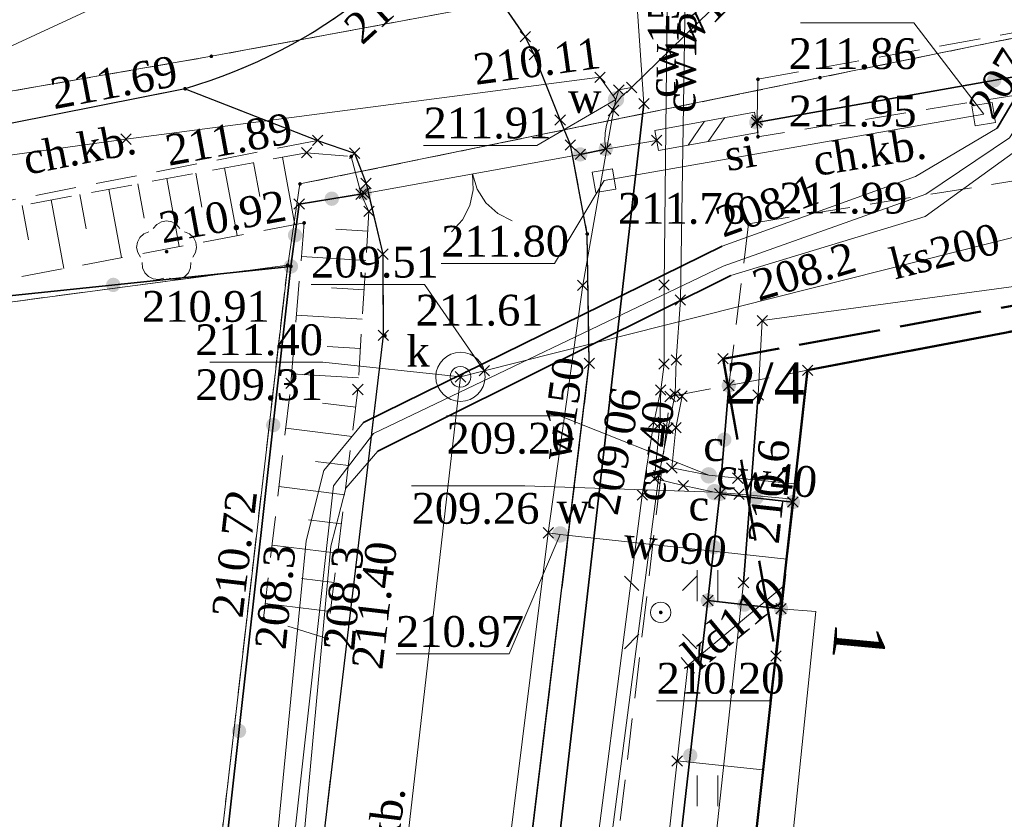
# Model space of a CAD drawing. Extents: x 7414218 to 7427513, y 5544630 to 5555035.
# Tile 36 of 46: x 7419584 to 7419608, y 5549631 to 5549650. Entities that reach past the tile are written whole.
import ezdxf
from ezdxf.enums import TextEntityAlignment as Align

# ---------------------------------------------------------------- set-up
doc = ezdxf.new("R2010")
doc.units = 0
for name, pattern in [('PRZER1-1', [1, 0.5, -0.5]), ('PRZER2-1', [1.5, 1, -0.5]), ('PRZER3-1', [2, 1.5, -0.5]), ('PRZER4-1', [2.5, 2, -0.5])]:
    doc.linetypes.add(name, pattern=pattern)
doc.layers.get('0').update_dxf_attribs({"linetype": 'CONTINUOUS'})
for name, color, linetype, lineweight in [('EGBA', 7, 'CONTINUOUS', 50), ('EGBA_O', 7, 'CONTINUOUS', 50), ('EGBN', 7, 'CONTINUOUS', 18), ('EGBP', 7, 'CONTINUOUS', 18), ('EGBU', 7, 'CONTINUOUS', 50), ('EGDE', 7, 'CONTINUOUS', 18), ('EGPG', 7, 'CONTINUOUS', 18), ('GEPADR_O', 7, 'CONTINUOUS', 18), ('GUPPRZ_O', 7, 'CONTINUOUS', 18), ('GUPZCP', 7, 'CONTINUOUS', 18), ('OTDN', 7, 'CONTINUOUS', 18), ('OTKC', 7, 'CONTINUOUS', 18), ('OTKC_O', 7, 'CONTINUOUS', 18), ('OTKJ', 7, 'CONTINUOUS', 18), ('OTKJ_O', 7, 'CONTINUOUS', 18), ('OTKK', 7, 'CONTINUOUS', 25), ('OTOB', 7, 'CONTINUOUS', 18), ('OTOF', 7, 'CONTINUOUS', 18), ('OTOO', 7, 'CONTINUOUS', 35), ('OTRK', 7, 'CONTINUOUS', 18), ('OTRS', 7, 'CONTINUOUS', 13), ('OTRS_O', 7, 'CONTINUOUS', 13), ('OTZT', 7, 'CONTINUOUS', 18), ('SUEO', 7, 'CONTINUOUS', 18), ('SULO', 7, 'CONTINUOUS', 35), ('SUPK', 7, 'CONTINUOUS', 18), ('SUPW', 7, 'CONTINUOUS', 18), ('SUPW_O', 7, 'CONTINUOUS', 18), ('SUSP', 7, 'CONTINUOUS', 18), ('SUSP_O', 7, 'CONTINUOUS', 18)]:
    doc.layers.add(name, color=color, linetype=linetype, lineweight=lineweight)
for name, color, linetype, lineweight, true_color in [('EGUG', 7, 'CONTINUOUS', 18, 0x008000), ('GSPPRB', 7, 'CONTINUOUS', 18, 0x80ffff), ('OTZL', 7, 'CONTINUOUS', 18, 0x008000), ('SUCP', 7, 'CONTINUOUS', 18, 0xd200d2), ('SUCP_O', 7, 'CONTINUOUS', 18, 0xd200d2), ('SUCW', 7, 'CONTINUOUS', 18, 0xd200d2), ('SUCW_O', 7, 'CONTINUOUS', 18, 0xd200d2), ('SUEP', 1, 'CONTINUOUS', 18, 0xff0000), ('SUKP', 7, 'CONTINUOUS', 18, 0x803300), ('SUKP_O', 7, 'CONTINUOUS', 18, 0x803300), ('SUTP', 7, 'CONTINUOUS', 18, 0xff9100), ('SUWP', 5, 'CONTINUOUS', 18, 0x0000ff), ('SUWP_O', 5, 'CONTINUOUS', 18, 0x0000ff), ('SUWW', 5, 'CONTINUOUS', 18, 0x0000ff), ('SUWW_O', 5, 'CONTINUOUS', 18, 0x0000ff)]:
    doc.layers.add(name, color=color, linetype=linetype, lineweight=lineweight, true_color=true_color)
doc.styles.add('Times New Roman', font='times.ttf')

# ---------------------------------------------------------------- blocks, each defined once
blk = doc.blocks.new('GSPWPS1')
blk.add_hatch(color=0).paths.add_polyline_path([(-0.045, 0), (-0.043467, -0.011647), (-0.038971, -0.0225), (-0.03182, -0.03182), (-0.0225, -0.038971), (-0.011647, -0.043467), (0, -0.045), (0.011647, -0.043467), (0.0225, -0.038971), (0.03182, -0.03182), (0.038971, -0.0225), (0.043467, -0.011647), (0.045, 0), (0.043467, 0.011647), (0.038971, 0.0225), (0.03182, 0.03182), (0.0225, 0.038971), (0.011647, 0.043467), (0, 0.045), (-0.011647, 0.043467), (-0.0225, 0.038971), (-0.03182, 0.03182), (-0.038971, 0.0225), (-0.043467, 0.011647)])
blk = doc.blocks.new('GSPRDL1')
blk.add_hatch(color=0).paths.add_polyline_path([(0, -0.045), (0.013906, -0.042798), (0.02645, -0.036406), (0.036406, -0.02645), (0.042798, -0.013906), (0.045, 0), (0.042798, 0.013906), (0.036406, 0.02645), (0.02645, 0.036406), (0.013906, 0.042798), (0, 0.045), (-0.013906, 0.042798), (-0.02645, 0.036406), (-0.036406, 0.02645), (-0.042798, 0.013906), (-0.045, 0), (-0.042798, -0.013906), (-0.036406, -0.02645), (-0.02645, -0.036406), (-0.013906, -0.042798)])
at = {"color": 0}
for points in [[(-0.324277, 0.563333), (-0.240553, 0.662679), (-0.127956, 0.727494), (0, 0.75), (0.127956, 0.727494), (0.240553, 0.662679), (0.324277, 0.563333)], [(-0.635969, -0.134326), (-0.70458, -0.024001), (-0.731429, 0.103115), (-0.713292, 0.231763), (-0.652348, 0.346501), (-0.55591, 0.433559), (-0.435555, 0.482485)], [(0.435555, 0.482485), (0.55591, 0.433559), (0.652348, 0.346501), (0.713292, 0.231763), (0.731429, 0.103115), (0.70458, -0.024001), (0.635969, -0.134326)], [(-0.068773, -0.646351), (-0.194901, -0.677512), (-0.324092, -0.663766), (-0.440839, -0.606763), (-0.531129, -0.513345), (-0.584125, -0.394725), (-0.593465, -0.265141)], [(0.593465, -0.265141), (0.584125, -0.394725), (0.531129, -0.513345), (0.440839, -0.606763), (0.324092, -0.663766), (0.194901, -0.677512), (0.068773, -0.646351)]]:
    blk.add_lwpolyline(points, dxfattribs=at)
blk = doc.blocks.new('GSSUTR1')
at = {"color": 0}
for points in [[(-0.25666, 0.36165), (-0.25666, -0.38835)], [(0.24334, -0.38835), (0.24334, 0.36165)]]:
    blk.add_lwpolyline(points, dxfattribs=at)
blk = doc.blocks.new('GUPIKP1_2')
at = {"color": 0}
blk.add_lwpolyline([(-0.25, -0.25), (0.25, -0.25), (0.25, 0.25), (-0.25, 0.25)], close=True, dxfattribs=at)
blk = doc.blocks.new('GUPIWZ1_1')
at = {"color": 0}
blk.add_lwpolyline([(0, 0.25), (0.064705, 0.241481), (0.125, 0.216506), (0.176777, 0.176777), (0.216506, 0.125), (0.241481, 0.064705), (0.25, 0), (0.241481, -0.064705), (0.216506, -0.125), (0.176777, -0.176777), (0.125, -0.216506), (0.064705, -0.241481), (0, -0.25), (-0.064705, -0.241481), (-0.125, -0.216506), (-0.176777, -0.176777), (-0.216506, -0.125), (-0.241481, -0.064705), (-0.25, 0), (-0.241481, 0.064705), (-0.216506, 0.125), (-0.176777, 0.176777), (-0.125, 0.216506), (-0.064705, 0.241481)], close=True, dxfattribs=at)
blk = doc.blocks.new('GUPWZA1')
blk.add_hatch(color=0).paths.add_polyline_path([(-0.2, 0), (-0.193185, -0.051764), (-0.173205, -0.1), (-0.141421, -0.141421), (-0.1, -0.173205), (-0.051764, -0.193185), (0, -0.2), (0.051764, -0.193185), (0.1, -0.173205), (0.141421, -0.141421), (0.173205, -0.1), (0.193185, -0.051764), (0.2, 0), (0.193185, 0.051764), (0.173205, 0.1), (0.141421, 0.141421), (0.1, 0.173205), (0.051764, 0.193185), (0, 0.2), (-0.051764, 0.193185), (-0.1, 0.173205), (-0.141421, 0.141421), (-0.173205, 0.1), (-0.193185, 0.051764)])
blk = doc.blocks.new('GUPELA2')
blk.add_hatch(color=0).paths.add_polyline_path([(-0.001087, 0.044987), (0.011881, 0.043403), (0.021281, 0.03965), (0.030065, 0.033482), (0.038133, 0.023893), (0.043117, 0.012881), (0.044986, 0.001113), (0.044323, -0.007777), (0.040557, -0.019497), (0.033417, -0.030138), (0.024849, -0.037517), (0.013788, -0.042836), (0.002013, -0.044955), (-0.00982, -0.043916), (-0.020466, -0.040077), (-0.029541, -0.033946), (-0.036867, -0.025804), (-0.04187, -0.01649), (-0.04461, -0.005909), (-0.044532, 0.006476), (-0.041285, 0.017903), (-0.034764, 0.028574), (-0.024479, 0.03776), (-0.013449, 0.042943)])
at = {"color": 0}
for points in [[(-0.883883, 0.883883), (-0.53033, 0.53033)], [(0.883883, 0.883883), (0.53033, 0.53033)], [(-0.883883, -0.883883), (-0.53033, -0.53033)], [(0.883883, -0.883883), (0.53033, -0.53033)]]:
    blk.add_lwpolyline(points, dxfattribs=at)
blk = doc.blocks.new('GUPELA1')
at = {"color": 0}
blk.add_lwpolyline([(0, 0.25), (0.064705, 0.241481), (0.125, 0.216506), (0.176777, 0.176777), (0.216506, 0.125), (0.241481, 0.064705), (0.25, 0), (0.241481, -0.064705), (0.216506, -0.125), (0.176777, -0.176777), (0.125, -0.216506), (0.064705, -0.241481), (0, -0.25), (-0.064705, -0.241481), (-0.125, -0.216506), (-0.176777, -0.176777), (-0.216506, -0.125), (-0.241481, -0.064705), (-0.25, 0), (-0.241481, 0.064705), (-0.216506, 0.125), (-0.176777, 0.176777), (-0.125, 0.216506), (-0.064705, 0.241481)], close=True, dxfattribs=at)
blk = doc.blocks.new('GUPCZA1')
blk.add_hatch(color=0).paths.add_polyline_path([(-0.2, 0), (-0.193185, -0.051764), (-0.173205, -0.1), (-0.141421, -0.141421), (-0.1, -0.173205), (-0.051764, -0.193185), (0, -0.2), (0.051764, -0.193185), (0.1, -0.173205), (0.141421, -0.141421), (0.173205, -0.1), (0.193185, -0.051764), (0.2, 0), (0.193185, 0.051764), (0.173205, 0.1), (0.141421, 0.141421), (0.1, 0.173205), (0.051764, 0.193185), (0, 0.2), (-0.051764, 0.193185), (-0.1, 0.173205), (-0.141421, 0.141421), (-0.173205, 0.1), (-0.193185, 0.051764)])
blk = doc.blocks.new('GUPZCP1')
at = {"color": 0}
blk.add_lwpolyline([(0, 0.25), (0, -0.25)], dxfattribs=at)
blk = doc.blocks.new('GEPPGD1_2')
blk.add_hatch(color=0).paths.add_polyline_path([(0, -0.045), (0.013906, -0.042798), (0.02645, -0.036406), (0.036406, -0.02645), (0.042798, -0.013906), (0.045, 0), (0.042798, 0.013906), (0.036406, 0.02645), (0.02645, 0.036406), (0.013906, 0.042798), (0, 0.045), (-0.013906, 0.042798), (-0.02645, 0.036406), (-0.036406, 0.02645), (-0.042798, 0.013906), (-0.045, 0), (-0.042798, -0.013906), (-0.036406, -0.02645), (-0.02645, -0.036406), (-0.013906, -0.042798)])
blk = doc.blocks.new('GSPPRB0')
at = {"color": 0, "lineweight": 18}
for points in [[(-0.12726, -0.12726), (0.12726, 0.12726)], [(-0.12726, 0.12726), (0.12726, -0.12726)]]:
    blk.add_lwpolyline(points, dxfattribs=at)
blk = doc.blocks.new('GSLKBR1')
at = {"color": 0}
for points in [[(1.299038, 0.75), (1.06066, 0.43934), (0.75, 0.200962), (0.388229, 0.051111), (0, 0)], [(0, 0), (0.388229, -0.051111), (0.75, -0.200962), (1.06066, -0.43934), (1.299038, -0.75)]]:
    blk.add_lwpolyline(points, dxfattribs=at)
blk = doc.blocks.new('KOLO')
blk.add_hatch(color=0).paths.add_polyline_path([(-0.175, 0), (-0.169037, -0.045293), (-0.151554, -0.0875), (-0.123744, -0.123744), (-0.0875, -0.151554), (-0.045293, -0.169037), (0, -0.175), (0.045293, -0.169037), (0.0875, -0.151554), (0.123744, -0.123744), (0.151554, -0.0875), (0.169037, -0.045293), (0.175, 0), (0.169037, 0.045293), (0.151554, 0.0875), (0.123744, 0.123744), (0.0875, 0.151554), (0.045293, 0.169037), (0, 0.175), (-0.045293, 0.169037), (-0.0875, 0.151554), (-0.123744, 0.123744), (-0.151554, 0.0875), (-0.169037, 0.045293)])
blk = doc.blocks.new('GSLKOG1')
blk.add_hatch(color=0).paths.add_polyline_path([(-0.175, 0), (-0.169037, -0.045293), (-0.151554, -0.0875), (-0.123744, -0.123744), (-0.0875, -0.151554), (-0.045293, -0.169037), (0, -0.175), (0.045293, -0.169037), (0.0875, -0.151554), (0.123744, -0.123744), (0.151554, -0.0875), (0.169037, -0.045293), (0.175, 0), (0.169037, 0.045293), (0.151554, 0.0875), (0.123744, 0.123744), (0.0875, 0.151554), (0.045293, 0.169037), (0, 0.175), (-0.045293, 0.169037), (-0.0875, 0.151554), (-0.123744, 0.123744), (-0.151554, 0.0875), (-0.169037, 0.045293)])
blk = doc.blocks.new('GSLKFU1')
at = {"color": 0}
blk.add_lwpolyline([(0, 0), (-0.012833, -0.195789), (-0.051111, -0.388229), (-0.114181, -0.574025), (-0.200962, -0.75), (-0.30997, -0.913142), (-0.43934, -1.06066), (-0.586858, -1.19003), (-0.75, -1.299038)], dxfattribs=at)
blk = doc.blocks.new('ODTN_1')
at = {"color": 0}
for points in [[(-0.5, -0.25), (0, 0.25)], [(0, -0.25), (0.5, 0.25)]]:
    blk.add_lwpolyline(points, dxfattribs=at)
blk = doc.blocks.new('GSLDSO2')
at = {"color": 0}
blk.add_lwpolyline([(0, 0.25), (0, -0.25)], dxfattribs=at)

msp = doc.modelspace()

# ---------------------------------------------------------------- linework, layer by layer
at = {"layer": 'EGBA', "linetype": 'PRZER4-1', "lineweight": 50, "elevation": 10.18}
msp.add_lwpolyline([(7419612.74, 5549644.1), (7419601.54, 5549642.05), (7419602.83, 5549634.81), (7419603.6, 5549641.77), (7419611.28, 5549643.23), (7419611.13, 5549642.57), (7419612.49, 5549642.37)], close=True, dxfattribs=at)
at = {"layer": 'EGBN', "linetype": 'Continuous', "lineweight": 18, "elevation": 10.18}
for points in [[(7419621.84, 5549642.32), (7419622, 5549645.81), (7419612.74, 5549644.1), (7419612.49, 5549642.37), (7419611.13, 5549642.57), (7419611.28, 5549643.23), (7419603.6, 5549641.77), (7419602.95, 5549635.96), (7419603.8, 5549635.89), (7419603.04, 5549628.46), (7419605.98, 5549628.12), (7419605.66, 5549625.12), (7419609.17, 5549624.73), (7419609.26, 5549625.56), (7419612.01, 5549625.25), (7419611.92, 5549624.41), (7419616.92, 5549623.86), (7419617.27, 5549626.86), (7419619.56, 5549626.66), (7419619.98, 5549630.48), (7419621.26, 5549630.37), (7419622.24, 5549639.23), (7419623.2, 5549641.81)], [(7419603.04, 5549628.46), (7419603.8, 5549635.89), (7419602.95, 5549635.96), (7419601.79, 5549625.54), (7419605.66, 5549625.12), (7419605.98, 5549628.12)]]:
    msp.add_lwpolyline(points, close=True, dxfattribs=at)
at = {"layer": 'EGBP', "linetype": 'PRZER2-1', "lineweight": 18, "elevation": 10.18}
msp.add_lwpolyline([(7419667.5, 5549620.85), (7419669.24, 5549636.48), (7419666.61, 5549636.79), (7419666.96, 5549639.96), (7419667.53, 5549646.38), (7419665.76, 5549646.71), (7419667.04, 5549650.16), (7419662.16, 5549651.97), (7419660.22, 5549652.65), (7419645.93, 5549650.07), (7419646.57, 5549646.69), (7419639.53, 5549647.48), (7419638.31, 5549647.61), (7419638.14, 5549648.52), (7419622, 5549645.81), (7419612.74, 5549644.1), (7419612.49, 5549642.37), (7419611.13, 5549642.57), (7419611.28, 5549643.23), (7419603.6, 5549641.77), (7419601.79, 5549625.54)], dxfattribs=at)
at = {"layer": 'EGBU', "linetype": 'Continuous', "lineweight": 50, "elevation": 10.18}
msp.add_lwpolyline([(7419621.84, 5549642.32), (7419622, 5549645.81), (7419612.74, 5549644.1), (7419612.49, 5549642.37), (7419611.13, 5549642.57), (7419611.28, 5549643.23), (7419603.6, 5549641.77), (7419601.79, 5549625.54), (7419609.17, 5549624.73), (7419609.26, 5549625.56), (7419612.01, 5549625.25), (7419611.92, 5549624.41), (7419620.49, 5549623.46), (7419622.24, 5549639.23), (7419623.2, 5549641.81)], close=True, dxfattribs=at)
at = {"layer": 'EGDE', "linetype": 'Continuous', "lineweight": 18, "elevation": 10.22}
for points in [[(7419691.9, 5549667.65), (7419649.26, 5549659.54), (7419641.05, 5549657.97), (7419630.6, 5549656.65), (7419619.81, 5549655.03), (7419609.66, 5549653.24), (7419589.07, 5549649.42), (7419557.7, 5549643.96), (7419540.13, 5549643.06), (7419523.27, 5549643.29), (7419509.38, 5549641.39), (7419462.29, 5549628.43), (7419462.45, 5549628.77), (7419446.03, 5549630.99), (7419446.66, 5549622.15), (7419432.87, 5549470.11), (7419428.25, 5549466.49), (7419384.74, 5549466.49), (7419372.42, 5549466.59)], [(7419438.3, 5549490.48), (7419449.43, 5549604.09), (7419450.45, 5549614.49), (7419451.3, 5549617.85), (7419452.51, 5549620.06), (7419454.77, 5549622.45), (7419458.98, 5549625.04), (7419462.38, 5549626.43), (7419462.7, 5549626.56), (7419482.9, 5549629.97), (7419487.71, 5549630.61), (7419562.5, 5549640.55), (7419590.93, 5549644.33), (7419591.23, 5549646.31), (7419603.9, 5549648.9), (7419609.52, 5549650.05), (7419619.85, 5549651.97), (7419630.2, 5549653.58), (7419640.65, 5549655.17), (7419649.84, 5549657.3), (7419665.24, 5549660.9), (7419684.7, 5549663.65), (7419689.36, 5549664.31)]]:
    msp.add_lwpolyline(points, dxfattribs=at)
for points in [[(7419606.85, 5549663.64), (7419588.38, 5549660.2), (7419556.13, 5549655.93), (7419538.53, 5549652.48), (7419528.76, 5549648.51), (7419509.38, 5549641.39), (7419523.27, 5549643.29), (7419540.13, 5549643.06), (7419557.7, 5549643.96), (7419589.07, 5549649.42), (7419609.66, 5549653.24)], [(7419641.13, 5549581.31), (7419654.91, 5549579.28), (7419664, 5549577.94), (7419668.79, 5549615.18), (7419676.55, 5549613.55), (7419684.7, 5549663.65), (7419665.24, 5549660.9), (7419649.84, 5549657.3), (7419640.65, 5549655.17), (7419630.2, 5549653.58), (7419619.85, 5549651.97), (7419609.52, 5549650.05), (7419603.9, 5549648.9), (7419591.23, 5549646.31), (7419590.93, 5549644.33), (7419584.48, 5549588.54), (7419641.23, 5549582.15)], [(7419584.48, 5549588.54), (7419590.93, 5549644.33), (7419562.5, 5549640.55), (7419548.95, 5549525.8), (7419576.9, 5549524.47), (7419583.97, 5549584.15)]]:
    msp.add_lwpolyline(points, close=True, dxfattribs=at)
at = {"layer": 'EGUG', "linetype": 'PRZER1-1', "lineweight": 18, "elevation": 10.08}
for points in [[(7419691.9, 5549667.65), (7419649.26, 5549659.54), (7419641.05, 5549657.97), (7419630.6, 5549656.65), (7419619.81, 5549655.03), (7419609.66, 5549653.24), (7419589.07, 5549649.42), (7419557.7, 5549643.96), (7419540.13, 5549643.06), (7419523.27, 5549643.29), (7419509.38, 5549641.39), (7419462.29, 5549628.43), (7419462.45, 5549628.77), (7419446.03, 5549630.99), (7419446.66, 5549622.15), (7419432.87, 5549470.11), (7419428.25, 5549466.49), (7419384.74, 5549466.49), (7419372.42, 5549466.59)], [(7419438.3, 5549490.48), (7419449.43, 5549604.09), (7419450.45, 5549614.49), (7419451.3, 5549617.85), (7419452.51, 5549620.06), (7419454.77, 5549622.45), (7419458.98, 5549625.04), (7419462.38, 5549626.43), (7419462.7, 5549626.56), (7419482.9, 5549629.97), (7419487.71, 5549630.61), (7419562.5, 5549640.55), (7419590.93, 5549644.33), (7419591.23, 5549646.31), (7419603.9, 5549648.9), (7419609.52, 5549650.05), (7419619.85, 5549651.97), (7419630.2, 5549653.58), (7419640.65, 5549655.17), (7419649.84, 5549657.3), (7419665.24, 5549660.9), (7419684.7, 5549663.65), (7419689.36, 5549664.31)]]:
    msp.add_lwpolyline(points, dxfattribs=at)
for points in [[(7419609.66, 5549653.24), (7419606.85, 5549663.64), (7419599.71, 5549662.31), (7419588.38, 5549660.2), (7419556.13, 5549655.93), (7419538.53, 5549652.48), (7419528.76, 5549648.51), (7419509.38, 5549641.39), (7419523.27, 5549643.29), (7419540.13, 5549643.06), (7419557.7, 5549643.96), (7419589.07, 5549649.42)], [(7419676.55, 5549613.55), (7419684.7, 5549663.65), (7419665.24, 5549660.9), (7419649.84, 5549657.3), (7419640.65, 5549655.17), (7419630.2, 5549653.58), (7419619.85, 5549651.97), (7419609.52, 5549650.05), (7419603.9, 5549648.9), (7419591.23, 5549646.31), (7419590.93, 5549644.33), (7419584.48, 5549588.54), (7419641.23, 5549582.15), (7419641.13, 5549581.31), (7419654.91, 5549579.28), (7419664, 5549577.94), (7419668.79, 5549615.18)], [(7419576.9, 5549524.47), (7419583.97, 5549584.15), (7419584.48, 5549588.54), (7419590.93, 5549644.33), (7419562.5, 5549640.55), (7419548.95, 5549525.8)]]:
    msp.add_lwpolyline(points, close=True, dxfattribs=at)
at = {"layer": 'GUPPRZ_O', "linetype": 'Continuous', "lineweight": 13, "elevation": 10.8, "flags": 128}
for points in [[(7419607.89, 5549648.01), (7419606.19, 5549650.237), (7419603.43, 5549650.237)], [(7419598.93, 5549648.37), (7419597, 5549647.248), (7419594.24, 5549647.248)], [(7419598.64, 5549646.39), (7419597.43, 5549644.368), (7419594.67, 5549644.368)], [(7419595.72, 5549641.76), (7419594.26, 5549643.858), (7419591.5, 5549643.858)], [(7419595.14, 5549641.61), (7419591.79, 5549641.965), (7419589.03, 5549641.965)], [(7419601.19, 5549639.21), (7419597.56, 5549640.662), (7419594.8, 5549640.662)], [(7419601.33, 5549638.8), (7419596.71, 5549638.952), (7419593.95, 5549638.952)], [(7419597.57, 5549637.77), (7419596.33, 5549634.858), (7419593.57, 5549634.858)], [(7419603.09, 5549637.17), (7419602.68, 5549633.718), (7419599.92, 5549633.718)]]:
    msp.add_lwpolyline(points, dxfattribs=at)
at = {"layer": 'OTDN', "linetype": 'Continuous', "lineweight": 18, "elevation": 10.18}
for points in [[(7419602.305, 5549648.056), (7419599.875, 5549647.616)], [(7419602.395, 5549647.564), (7419599.965, 5549647.124)]]:
    msp.add_lwpolyline(points, dxfattribs=at)
at = {"layer": 'OTKC', "linetype": 'PRZER2-1', "lineweight": 18, "elevation": 10.18}
msp.add_lwpolyline([(7419599.08, 5549676.17, 0.279529), (7419595.88, 5549669.76), (7419597.11, 5549662.31), (7419597.4, 5549659.62, -0.178034), (7419596.08, 5549654.68), (7419596.07, 5549650.85), (7419596.72, 5549649.9), (7419596.94, 5549649.46), (7419597.57, 5549647.87), (7419597.82, 5549647.26), (7419598.23, 5549645.09), (7419598.28, 5549641.94), (7419595.34, 5549617.76)], format="xyb", dxfattribs=at)
msp.add_lwpolyline([(7419598.16, 5549623.35), (7419600.25, 5549641.13), (7419601.68, 5549641.4), (7419602.16, 5549645.34), (7419611.67, 5549646.88), (7419611.79, 5549643.93), (7419612.74, 5549644.1), (7419613.4, 5549649.24), (7419602.39, 5549647.46), (7419602.37, 5549647.87), (7419602.39, 5549648.86), (7419621.95, 5549652.43), (7419641.72, 5549655.89)], dxfattribs=at)
msp.add_lwpolyline([(7419591.66, 5549647.37), (7419580.32, 5549645.16), (7419579.95, 5549646.95), (7419588.43, 5549648.63)], close=True, dxfattribs=at)
at = {"layer": 'OTKJ', "linetype": 'PRZER3-1', "lineweight": 18, "elevation": 10.18}
for points in [[(7419573.55, 5549650.19), (7419573.43, 5549650.76), (7419574.14, 5549651.23), (7419578.97, 5549653.92), (7419583.33, 5549654.72, 0.182821), (7419588.56, 5549658.24, 0.18431), (7419589.96, 5549663.39), (7419589.21, 5549668.35, 0.306276), (7419583.82, 5549673.6), (7419599.08, 5549676.17, 0.279529), (7419595.88, 5549669.76), (7419597.11, 5549662.31), (7419597.4, 5549659.62, -0.178034), (7419596.08, 5549654.68, -0.195511), (7419588.43, 5549648.63), (7419579.95, 5549646.95), (7419574.61, 5549648.11), (7419574.01, 5549647.92)], [(7419596.07, 5549650.85), (7419596.72, 5549649.9), (7419596.94, 5549649.46), (7419597.57, 5549647.87), (7419597.82, 5549647.26), (7419598.23, 5549645.09), (7419598.28, 5549641.94), (7419595.34, 5549617.76), (7419590.37, 5549618.39), (7419593.26, 5549642.62), (7419593.25, 5549644.6), (7419592.84, 5549646.32), (7419592.56, 5549647.06), (7419591.66, 5549647.37), (7419588.43, 5549648.63, 0.195511), (7419596.08, 5549654.68)]]:
    msp.add_lwpolyline(points, format="xyb", close=True, dxfattribs=at)
at = {"layer": 'OTKK', "linetype": 'Continuous', "lineweight": 25, "elevation": 10.18}
for points in [[(7419599.08, 5549676.17, 0.279529), (7419595.88, 5549669.76), (7419597.11, 5549662.31), (7419597.4, 5549659.62, -0.178034), (7419596.08, 5549654.68, -0.195511), (7419588.43, 5549648.63), (7419579.95, 5549646.95), (7419574.61, 5549648.11)], [(7419625.92, 5549591.03), (7419625.67, 5549588.63, -0.401216), (7419620.9, 5549584.45), (7419604.04, 5549586.24), (7419600.47, 5549586.59), (7419598.91, 5549586.85), (7419595.55, 5549587.79, -0.32228), (7419592.39, 5549593.53), (7419592.73, 5549596.58), (7419593.79, 5549605.65), (7419595.34, 5549617.76), (7419598.28, 5549641.94), (7419598.23, 5549645.09), (7419597.82, 5549647.26), (7419597.57, 5549647.87), (7419596.94, 5549649.46), (7419596.72, 5549649.9), (7419596.07, 5549650.85), (7419596.08, 5549654.68)]]:
    msp.add_lwpolyline(points, format="xyb", dxfattribs=at)
msp.add_lwpolyline([(7419588.43, 5549648.63), (7419591.66, 5549647.37), (7419592.56, 5549647.06), (7419592.84, 5549646.32), (7419593.25, 5549644.6), (7419593.26, 5549642.62), (7419590.37, 5549618.39), (7419587.76, 5549597.15), (7419585.23, 5549576.35), (7419583.87, 5549565.17), (7419581.63, 5549546.51)], dxfattribs=at)
at = {"layer": 'OTOB', "linetype": 'Continuous', "lineweight": 18, "elevation": 10.18}
msp.add_lwpolyline([(7419592.8, 5549646.08), (7419598.06, 5549647.03)], dxfattribs=at)
at = {"layer": 'OTOF', "linetype": 'Continuous', "lineweight": 18, "elevation": 10.18}
msp.add_lwpolyline([(7419599.92, 5549647.37), (7419598.68, 5549647.16)], dxfattribs=at)
at = {"layer": 'OTOO', "linetype": 'Continuous', "lineweight": 35, "elevation": 10.18}
for points in [[(7419602.35, 5549647.81), (7419613.94, 5549649.86)], [(7419598.68, 5549647.16), (7419598.06, 5549647.03)], [(7419592.8, 5549646.08), (7419591.21, 5549645.82), (7419591.01, 5549644.3)], [(7419591.01, 5549644.3), (7419582.35, 5549643.4), (7419562.67, 5549640.92), (7419539.75, 5549638.2), (7419533.17, 5549637.3), (7419496.96, 5549632.1), (7419496.76, 5549628.67), (7419492.59, 5549629.02)], [(7419565.52, 5549525.05), (7419577.26, 5549524.31), (7419579.86, 5549547.34), (7419581.94, 5549565.5), (7419583.97, 5549583.38), (7419586.18, 5549602.37), (7419588.48, 5549621.66), (7419591.01, 5549644.3)], [(7419601.68, 5549641.4), (7419601.46, 5549638.76)], [(7419601.46, 5549638.76), (7419601.17, 5549636.16)], [(7419601.46, 5549638.76), (7419603.24, 5549638.56)], [(7419601.17, 5549636.16), (7419600.31, 5549628.61)], [(7419601.17, 5549636.16), (7419602.95, 5549635.96)]]:
    msp.add_lwpolyline(points, dxfattribs=at)
at = {"layer": 'OTRK', "linetype": 'PRZER2-1', "lineweight": 18, "elevation": 10.06}
msp.add_lwpolyline([(7419591.89, 5549635.23), (7419590.34, 5549635.72), (7419591.01, 5549641.45), (7419591.33, 5549645.36), (7419580.59, 5549643.32), (7419576.77, 5549645.73), (7419580.25, 5549645.01), (7419591.39, 5549647.07), (7419592.48, 5549646.98), (7419592.72, 5549646.06), (7419592.91, 5549645.64), (7419592.64, 5549641.3)], close=True, dxfattribs=at)
at = {"layer": 'OTRK', "linetype": 'Continuous', "lineweight": 18, "elevation": 10.06}
for points in [[(7419591.106, 5549645.317), (7419590.802, 5549646.961)], [(7419590.097, 5549646.831), (7419590.25, 5549646.007)], [(7419588.688, 5549646.57), (7419588.84, 5549645.743)], [(7419589.698, 5549645.05), (7419589.392, 5549646.701)], [(7419587.278, 5549646.31), (7419587.431, 5549645.479)], [(7419588.289, 5549644.782), (7419587.983, 5549646.44)], [(7419585.868, 5549646.049), (7419586.022, 5549645.215)], [(7419586.881, 5549644.515), (7419586.573, 5549646.179)], [(7419584.458, 5549645.788), (7419584.613, 5549644.951)], [(7419585.472, 5549644.247), (7419585.163, 5549645.919)], [(7419592.88, 5549645.16), (7419592.101, 5549645.209)], [(7419592.836, 5549644.445), (7419591.263, 5549644.543)], [(7419592.791, 5549643.729), (7419591.998, 5549643.779)], [(7419592.747, 5549643.014), (7419591.146, 5549643.114)], [(7419592.702, 5549642.299), (7419591.895, 5549642.349)], [(7419591.029, 5549641.685), (7419592.658, 5549641.583)], [(7419592.587, 5549640.87), (7419591.776, 5549640.97)], [(7419590.882, 5549640.359), (7419592.499, 5549640.159)], [(7419592.411, 5549639.447), (7419591.605, 5549639.547)], [(7419590.716, 5549638.935), (7419592.323, 5549638.736)], [(7419592.235, 5549638.025), (7419591.434, 5549638.124)], [(7419590.549, 5549637.511), (7419592.147, 5549637.313)], [(7419592.06, 5549636.602), (7419591.263, 5549636.7)], [(7419590.383, 5549636.087), (7419591.972, 5549635.891)]]:
    msp.add_lwpolyline(points, dxfattribs=at)
at = {"layer": 'OTZT', "linetype": 'PRZER2-1', "lineweight": 18, "elevation": 10.1}
msp.add_lwpolyline([(7419600.25, 5549641.13), (7419601.68, 5549641.4), (7419603.6, 5549641.77), (7419603.24, 5549638.56), (7419602.95, 5549635.96), (7419602.11, 5549628.41), (7419600.31, 5549628.61), (7419599.95, 5549625.24), (7419602.99, 5549624.89), (7419603.05, 5549625.403), (7419608.862, 5549624.763), (7419609.17, 5549624.73), (7419609.01, 5549623.21), (7419608.96, 5549622.76), (7419608.9, 5549622.15), (7419598.16, 5549623.35)], close=True, dxfattribs=at)
at = {"layer": 'SUCP', "linetype": 'Continuous', "lineweight": 18, "elevation": 10.14}
for points in [[(7419600.02, 5549641.29), (7419600.1, 5549641.92), (7419600.1, 5549643.85), (7419600.23, 5549655.98), (7419606.51, 5549656.97)], [(7419600.37, 5549641.19), (7419600.4, 5549642.02), (7419600.5, 5549643.48), (7419600.69, 5549655.62), (7419606.81, 5549656.56)], [(7419591.54, 5549575.45), (7419592.36, 5549575.37), (7419594.66, 5549575.14), (7419596.26, 5549587.13), (7419596.62, 5549590.42), (7419593.53, 5549590.8), (7419594.82, 5549602.97), (7419596.46, 5549614.8), (7419596.75, 5549616.8), (7419597.75, 5549624.65), (7419598.03, 5549626.82), (7419599.57, 5549638.73), (7419599.85, 5549640.5), (7419600.02, 5549641.29)], [(7419603.25, 5549638.63), (7419601.93, 5549638.75), (7419601.33, 5549638.8), (7419600.57, 5549638.96), (7419599.87, 5549639.13), (7419600, 5549640.47), (7419600.02, 5549641.29)], [(7419591.77, 5549574.99), (7419592.46, 5549574.91), (7419595.03, 5549574.64), (7419596.74, 5549586.66), (7419597.26, 5549590.86), (7419594, 5549591.28), (7419595.28, 5549603.36), (7419596.92, 5549615.27), (7419597.18, 5549616.78), (7419598.17, 5549625.45), (7419598.4, 5549627.16), (7419599.97, 5549639.2), (7419600.2, 5549640.36), (7419600.37, 5549641.19)], [(7419603.29, 5549639), (7419601.9, 5549639.14), (7419601.19, 5549639.21), (7419600.29, 5549639.39), (7419600.39, 5549640.37), (7419600.54, 5549641.14), (7419600.37, 5549641.19)]]:
    msp.add_lwpolyline(points, dxfattribs=at)
at = {"layer": 'SUEP', "linetype": 'Continuous', "lineweight": 18, "elevation": 10.14}
for points in [[(7419590.34, 5549626.9), (7419591.38, 5549637.61), (7419591.81, 5549639.33), (7419592.78, 5549640.5), (7419601.52, 5549644.79), (7419606.23, 5549646.49), (7419608.22, 5549647.67), (7419609.73, 5549650.21), (7419610.73, 5549652.83), (7419612.31, 5549658.36), (7419612.97, 5549659.15), (7419613.88, 5549659.75), (7419617.58, 5549660.66), (7419636.39, 5549663.29), (7419653.8, 5549666.72), (7419664.82, 5549668.82), (7419668.26, 5549669.11), (7419669.35, 5549669.84), (7419673.85, 5549677.41), (7419675.27, 5549678.46), (7419676.96, 5549678.59), (7419687.02, 5549678.1)], [(7419591, 5549626.85), (7419591.98, 5549637.48), (7419592.35, 5549638.9), (7419593.13, 5549639.8), (7419601.73, 5549644.08), (7419606.46, 5549645.52), (7419608.7, 5549647.13), (7419610.29, 5549649.53), (7419611.57, 5549652.68), (7419612.93, 5549658.03), (7419613.53, 5549658.68), (7419614.3, 5549659.19), (7419617.95, 5549660.02), (7419636.65, 5549662.63), (7419653.9, 5549666.1), (7419664.92, 5549668.15), (7419667.46, 5549668.42), (7419669.16, 5549668.76), (7419670.57, 5549669.81), (7419675.38, 5549677.09), (7419676.12, 5549677.34), (7419676.93, 5549677.3), (7419687.09, 5549677.14)], [(7419597.35, 5549670.73), (7419598.96, 5549657.74), (7419599.612, 5549648.266), (7419595.385, 5549611.526), (7419594.311, 5549602.955), (7419593.506, 5549595.641), (7419593.228, 5549592.295), (7419595.946, 5549591.469), (7419597.378, 5549591.147), (7419597.438, 5549589.735), (7419596.35, 5549579.512), (7419595.16, 5549564.81), (7419594.94, 5549562.72), (7419597.75, 5549562), (7419597.72, 5549561.45)], [(7419668.71, 5549623.753), (7419669.908, 5549635.849), (7419669.361, 5549637.262), (7419667.819, 5549637.762), (7419667.33, 5549637.938), (7419667.527, 5549640.4), (7419668.162, 5549644.245), (7419668.663, 5549650.287), (7419660.162, 5549653.582), (7419658.015, 5549653.249), (7419654.722, 5549652.544), (7419643.463, 5549650.341), (7419637.78, 5549649.418), (7419627.515, 5549647.586), (7419618.618, 5549646.043), (7419615.879, 5549645.593), (7419611.591, 5549644.802), (7419609.992, 5549644.437), (7419610.43, 5549643.07), (7419609.702, 5549643.956), (7419602.495, 5549642.981), (7419602.395, 5549641.169), (7419602.038, 5549636.595), (7419600.764, 5549624.811)]]:
    msp.add_lwpolyline(points, dxfattribs=at)
at = {"layer": 'SUKP', "linetype": 'Continuous', "lineweight": 18, "elevation": 10.14}
for points in [[(7419595.14, 5549641.61), (7419595.72, 5549641.76), (7419609.88, 5549645.33), (7419616.75, 5549646.55), (7419617.05, 5549644.9)], [(7419595.14, 5549641.61), (7419591.12, 5549606.48), (7419589.55, 5549593.48)], [(7419600.68, 5549634.58), (7419603.01, 5549636.51)], [(7419600.42, 5549632.25), (7419600.68, 5549634.58)], [(7419600.16, 5549629.91), (7419600.42, 5549632.25)], [(7419600.42, 5549632.25), (7419602.51, 5549632.03)]]:
    msp.add_lwpolyline(points, dxfattribs=at)
at = {"layer": 'SULO', "linetype": 'Continuous', "lineweight": 35, "elevation": 10.12}
for points in [[(7419609.73, 5549650.21), (7419608.22, 5549647.67)], [(7419595.946, 5549591.469), (7419593.228, 5549592.295), (7419593.506, 5549595.641), (7419594.311, 5549602.955), (7419595.385, 5549611.526), (7419599.612, 5549648.266)], [(7419601.52, 5549644.79), (7419592.78, 5549640.5)], [(7419593.13, 5549639.8), (7419601.73, 5549644.08)], [(7419602.395, 5549641.169), (7419602.038, 5549636.595)]]:
    msp.add_lwpolyline(points, dxfattribs=at)
at = {"layer": 'SUPK', "linetype": 'Continuous', "lineweight": 18, "elevation": 10.14}
msp.add_lwpolyline([(7419595.14, 5549641.01, -1), (7419595.14, 5549642.21, -1)], format="xyb", close=True, dxfattribs=at)
at = {"layer": 'SUSP', "linetype": 'Continuous', "lineweight": 18, "elevation": 10.14}
msp.add_lwpolyline([(7419598.64, 5549646.39), (7419607.89, 5549648.01)], dxfattribs=at)
at = {"layer": 'SUTP', "linetype": 'Continuous', "lineweight": 18, "elevation": 10.14}
for points in [[(7419686.85, 5549677.9), (7419677.16, 5549678.18), (7419673.85, 5549677.41), (7419669.35, 5549669.84), (7419667.93, 5549668.82), (7419653.88, 5549666.39), (7419636.58, 5549662.94), (7419617.48, 5549660.33), (7419614.14, 5549659.5), (7419612.59, 5549658.16), (7419611.21, 5549652.74), (7419610.01, 5549649.76), (7419608.52, 5549647.43), (7419606.48, 5549646.06), (7419601.54, 5549644.31), (7419593.02, 5549640.23), (7419592.05, 5549638.95), (7419590.7, 5549626.86)], [(7419701.835, 5549662.525), (7419655.48, 5549671), (7419613.49, 5549663.24), (7419574.92, 5549645.38), (7419528.03, 5549639.59), (7419487.59, 5549631.16)]]:
    msp.add_lwpolyline(points, dxfattribs=at)
at = {"layer": 'SUWP', "linetype": 'Continuous', "lineweight": 18, "elevation": 10.14}
for points in [[(7419603.47, 5549652.72), (7419599.31, 5549648.66), (7419599, 5549648.6), (7419598.93, 5549648.37)], [(7419598.93, 5549648.37), (7419598.54, 5549648.91), (7419586.99, 5549647.4), (7419579.92, 5549646.43), (7419574.1, 5549643.47), (7419543.09, 5549640.19), (7419500.56, 5549634.4)], [(7419598.93, 5549648.37), (7419598.87, 5549648.1), (7419598.12, 5549643.84), (7419597.28, 5549637.81)], [(7419597.28, 5549637.81), (7419595.6, 5549624.29), (7419590.52, 5549581.59), (7419584.33, 5549576.71), (7419583.88, 5549572.68)], [(7419603.09, 5549637.17), (7419597.57, 5549637.77), (7419597.28, 5549637.81)]]:
    msp.add_lwpolyline(points, dxfattribs=at)

# ---------------------------------------------------------------- block references
at = {"layer": 'EGPG', "linetype": 'Continuous', "lineweight": 18}
for p in [(7419589.07, 5549649.42, 10.24), (7419603.9, 5549648.9, 10.24), (7419591.23, 5549646.31, 10.24), (7419590.93, 5549644.33, 10.24)]:
    msp.add_blockref('GEPPGD1_2', p, dxfattribs=at)
at = {"layer": 'GSPPRB', "linetype": 'Continuous', "lineweight": 18}
for p in [(7419596.72, 5549649.9, 10.28), (7419596.94, 5549649.46, 10.28), (7419598.54, 5549648.91, 10.28), (7419599, 5549648.6, 10.28), (7419599.31, 5549648.66, 10.28), (7419599.612, 5549648.266, 10.28), (7419598.87, 5549648.1, 10.28), (7419597.57, 5549647.87, 10.28), (7419602.35, 5549647.81, 10.28), (7419602.37, 5549647.87, 10.28), (7419586.99, 5549647.4, 10.28), (7419591.66, 5549647.37, 10.28), (7419599.92, 5549647.37, 10.28), (7419591.39, 5549647.07, 10.28), (7419597.82, 5549647.26, 10.28), (7419598.68, 5549647.16, 10.28), (7419592.56, 5549647.06, 10.28), (7419598.06, 5549647.03, 10.28), (7419592.84, 5549646.32, 10.28), (7419592.72, 5549646.06, 10.28), (7419592.8, 5549646.08, 10.28), (7419591.21, 5549645.82, 10.28), (7419592.91, 5549645.64, 10.28), (7419593.25, 5549644.6, 10.28), (7419598.12, 5549643.84, 10.28), (7419600.1, 5549643.85, 10.28), (7419600.5, 5549643.48, 10.28), (7419602.495, 5549642.981, 10.28), (7419593.26, 5549642.62, 10.28), (7419601.54, 5549642.05, 10.28), (7419598.28, 5549641.94, 10.28), (7419600.1, 5549641.92, 10.28), (7419600.4, 5549642.02, 10.28), (7419595.14, 5549641.61, 10.28), (7419595.72, 5549641.76, 10.28), (7419603.6, 5549641.77, 10.28), (7419591.01, 5549641.45, 10.28), (7419601.68, 5549641.4, 10.28), (7419592.64, 5549641.3, 10.28), (7419600.02, 5549641.29, 10.28), (7419600.25, 5549641.13, 10.28), (7419600.37, 5549641.19, 10.28), (7419600.54, 5549641.14, 10.28), (7419602.395, 5549641.169, 10.28), (7419599.85, 5549640.5, 10.28), (7419600, 5549640.47, 10.28), (7419600.2, 5549640.36, 10.28), (7419600.39, 5549640.37, 10.28), (7419600.29, 5549639.39, 10.28), (7419599.97, 5549639.2, 10.28), (7419599.87, 5549639.13, 10.28), (7419600.57, 5549638.96, 10.28), (7419601.9, 5549639.14, 10.28), (7419599.57, 5549638.73, 10.28), (7419601.46, 5549638.76, 10.28), (7419601.93, 5549638.75, 10.28), (7419603.24, 5549638.56, 10.28), (7419597.28, 5549637.81, 10.28), (7419602.038, 5549636.595, 10.28), (7419601.17, 5549636.16, 10.28), (7419602.95, 5549635.96, 10.28), (7419602.83, 5549634.81, 10.28), (7419600.42, 5549632.25, 10.28)]:
    msp.add_blockref('GSPPRB0', p, dxfattribs=at)
at = {"layer": 'GUPZCP', "linetype": 'Continuous', "lineweight": 18, "rotation": 39.64011298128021}
msp.add_blockref('GUPZCP1', (7419600.68, 5549634.58, 10.16), dxfattribs=at)
at = {"layer": 'OTDN', "linetype": 'Continuous', "lineweight": 18, "rotation": 190.2633428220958}
for name, p in [('ODTN_1', (7419601.135, 5549647.59, 10.18)), ('ODTN_1', (7419601.135, 5549647.59, 10.18)), ('GSLDSO2', (7419602.35, 5549647.81, 10.18)), ('GSLDSO2', (7419599.92, 5549647.37, 10.18))]:
    msp.add_blockref(name, p, dxfattribs=at)
at = {"layer": 'OTOB', "linetype": 'Continuous', "lineweight": 18, "rotation": 280.2377329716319}
msp.add_blockref('GSLKBR1', (7419595.43, 5549646.555, 10.18), dxfattribs=at)
at = {"layer": 'OTOF', "linetype": 'Continuous', "lineweight": 18, "rotation": 189.6121147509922}
msp.add_blockref('GSLKFU1', (7419598.68, 5549647.16, 10.18), dxfattribs=at)
at = {"layer": 'OTOO', "linetype": 'Continuous', "lineweight": 35}
for name, p, rotation in [('KOLO', (7419608.145, 5549648.835, 10.18), 10.03053941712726), ('KOLO', (7419608.145, 5549648.835, 10.18), 10.03053941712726), ('GSLKOG1', (7419602.35, 5549647.81, 10.18), 10.03053941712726), ('GSLKOG1', (7419598.06, 5549647.03, 10.18), 191.8420761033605), ('GSLKOG1', (7419598.68, 5549647.16, 10.18), 191.8420761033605), ('GSLKOG1', (7419592.8, 5549646.08, 10.18), 189.2869275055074), ('KOLO', (7419592.005, 5549645.95, 10.18), 189.2869275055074), ('KOLO', (7419592.005, 5549645.95, 10.18), 189.2869275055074), ('KOLO', (7419591.11, 5549645.06, 10.18), 262.5041423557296), ('KOLO', (7419591.11, 5549645.06, 10.18), 262.5041423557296), ('GSLKOG1', (7419591.01, 5549644.3, 10.18), 262.5041423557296), ('GSLKOG1', (7419591.01, 5549644.3, 10.18), 83.62370155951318), ('GSLKOG1', (7419591.01, 5549644.3, 10.18), 185.9332270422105), ('KOLO', (7419586.68, 5549643.85, 10.18), 185.9332270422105), ('KOLO', (7419586.68, 5549643.85, 10.18), 185.9332270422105), ('GSLKOG1', (7419601.68, 5549641.4, 10.18), 265.2363583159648), ('KOLO', (7419590.578, 5549640.434, 10.18), 83.6237015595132), ('KOLO', (7419590.578, 5549640.434, 10.18), 83.6237015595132), ('KOLO', (7419601.57, 5549640.08, 10.18), 265.2363583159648), ('KOLO', (7419601.57, 5549640.08, 10.18), 265.2363583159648), ('GSLKOG1', (7419601.46, 5549638.76, 10.18), 263.6356226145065), ('GSLKOG1', (7419601.46, 5549638.76, 10.18), 353.5891599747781), ('GSLKOG1', (7419601.46, 5549638.76, 10.18), 265.2363583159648), ('KOLO', (7419602.35, 5549638.66, 10.18), 353.5891599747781), ('KOLO', (7419602.35, 5549638.66, 10.18), 353.5891599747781), ('GSLKOG1', (7419603.24, 5549638.56, 10.18), 353.5891599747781), ('KOLO', (7419601.315, 5549637.46, 10.18), 263.6356226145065), ('KOLO', (7419601.315, 5549637.46, 10.18), 263.6356226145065), ('GSLKOG1', (7419601.17, 5549636.16, 10.18), 263.5016020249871), ('GSLKOG1', (7419601.17, 5549636.16, 10.18), 263.6356226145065), ('GSLKOG1', (7419601.17, 5549636.16, 10.18), 353.5891599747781), ('KOLO', (7419602.06, 5549636.06, 10.18), 353.5891599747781), ('KOLO', (7419602.06, 5549636.06, 10.18), 353.5891599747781), ('GSLKOG1', (7419602.95, 5549635.96, 10.18), 353.5891599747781), ('KOLO', (7419589.745, 5549632.98, 10.18), 83.6237015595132), ('KOLO', (7419589.745, 5549632.98, 10.18), 83.6237015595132), ('KOLO', (7419600.74, 5549632.385, 10.18), 263.5016020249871), ('KOLO', (7419600.74, 5549632.385, 10.18), 263.5016020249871)]:
    msp.add_blockref(name, p, dxfattribs=dict(at, rotation=rotation))
at = {"layer": 'OTRS', "linetype": 'Continuous', "lineweight": 13}
for p in [(7419602.39, 5549648.86, 10.08), (7419588.43, 5549648.63, 10.08), (7419602.39, 5549647.46, 10.08), (7419592.48, 5549646.98, 10.08), (7419591.33, 5549645.36, 10.08), (7419602.16, 5549645.34, 10.08), (7419598.23, 5549645.09, 10.08), (7419591.01, 5549644.3, 10.08), (7419593.3, 5549642.61, 10.08), (7419590.34, 5549635.72, 10.08), (7419591.89, 5549635.23, 10.08)]:
    msp.add_blockref('GSPWPS1', p, dxfattribs=at)
at = {"layer": 'OTZL', "linetype": 'Continuous', "lineweight": 18}
msp.add_blockref('GSPRDL1', (7419587.98, 5549644.66, 10.12), dxfattribs=at)
at = {"layer": 'OTZT', "linetype": 'Continuous', "lineweight": 18}
for p in [(7419601.165, 5549636.535, 10.1), (7419601.165, 5549631.535, 10.1)]:
    msp.add_blockref('GSSUTR1', p, dxfattribs=at)
at = {"layer": 'SUCW', "linetype": 'Continuous', "lineweight": 18}
for p in [(7419601.19, 5549639.21, 10.16), (7419601.33, 5549638.8, 10.16)]:
    msp.add_blockref('GUPCZA1', p, dxfattribs=at)
at = {"layer": 'SUEO', "linetype": 'Continuous', "lineweight": 18}
for name, p in [('GUPELA2', (7419600.02, 5549635.87, 10.15)), ('GUPELA1', (7419600.02, 5549635.87, 10.16))]:
    msp.add_blockref(name, p, dxfattribs=at)
at = {"layer": 'SUPK', "linetype": 'Continuous', "lineweight": 18}
for p, rotation in [((7419607.89, 5549648.01, 10.16), 279.1839996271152), ((7419598.64, 5549646.39, 10.16), 279.6119997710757)]:
    msp.add_blockref('GUPIKP1_2', p, dxfattribs=dict(at, rotation=rotation))
at = {"layer": 'SUPW', "linetype": 'Continuous', "lineweight": 18}
msp.add_blockref('GUPIWZ1_1', (7419595.14, 5549641.61, 10.18), dxfattribs=at)
at = {"layer": 'SUWW', "linetype": 'Continuous', "lineweight": 18}
for p in [(7419598.93, 5549648.37, 10.16), (7419597.57, 5549637.77, 10.16)]:
    msp.add_blockref('GUPWZA1', p, dxfattribs=at)

# ---------------------------------------------------------------- texts
at = {"layer": 'EGBA_O', "linetype": 'Continuous', "lineweight": 0, "style": 'Times New Roman'}
msp.add_text('2/4', height=1, dxfattribs=at).set_placement((7419602.562, 5549640.959, 10.8), align=Align.CENTER)
at = {"layer": 'GEPADR_O', "linetype": 'Continuous', "lineweight": 0, "style": 'Times New Roman'}
msp.add_text('1', height=1.25, rotation=264.6404, dxfattribs=at).set_placement((7419604.24, 5549635.2, 10.8), align=Align.CENTER)
at = {"layer": 'GUPPRZ_O', "linetype": 'Continuous', "lineweight": 0, "style": 'Times New Roman'}
for s, rotation, p in [('207.9', 59.269, (7419608.129, 5549647.832, 10.8)), ('210.11', 7.724, (7419595.509, 5549648.723, 10.8)), ('211.91', 360, (7419594.24, 5549647.42, 10.8)), ('208.1', 19.846, (7419601.538, 5549644.997, 10.8)), ('211.80', 360, (7419594.67, 5549644.54, 10.8)), ('209.51', 360, (7419591.5, 5549644.03, 10.8)), ('208.2', 16.932, (7419602.404, 5549643.453, 10.8)), ('209.06', 79.012, (7419598.964, 5549638.205, 10.8)), ('209.20', 360, (7419594.8, 5549639.74, 10.8)), ('209.26', 360, (7419593.95, 5549638.03, 10.8)), ('208.3', 84.453, (7419590.878, 5549634.942, 10.8)), ('208.3', 84.732, (7419592.549, 5549634.913, 10.8)), ('210.97', 360, (7419593.57, 5549635.03, 10.8)), ('210.20', 360, (7419599.92, 5549633.89, 10.8))]:
    msp.add_text(s, height=0.75, rotation=rotation, dxfattribs=at).set_placement(p)
for s, rotation, p in [('211.40', 360, (7419591.79, 5549642.138, 10.8)), ('209.31', 360, (7419591.79, 5549641.043, 10.8)), ('210.6', 83.83, (7419603.168, 5549640.049, 10.8))]:
    msp.add_text(s, height=0.75, rotation=rotation, dxfattribs=at).set_placement(p, align=Align.RIGHT)
at = {"layer": 'OTKC_O', "linetype": 'Continuous', "lineweight": 0, "style": 'Times New Roman'}
for rotation, p in [(11.018, (7419584.57, 5549646.53, 10.8)), (9.198, (7419603.8, 5549646.5, 10.8))]:
    msp.add_text('ch.kb.', height=0.75, rotation=rotation, dxfattribs=at).set_placement(p)
at = {"layer": 'OTKJ_O', "linetype": 'Continuous', "lineweight": 0, "style": 'Times New Roman'}
msp.add_text('j.kb.', height=0.75, rotation=82.917, dxfattribs=at).set_placement((7419593.55, 5549629.57, 10.8))
at = {"layer": 'OTRS_O', "linetype": 'Continuous', "lineweight": 0, "style": 'Times New Roman'}
for s, rotation, p in [('211.86', 42.3536, (7419592.741, 5549649.676, 10.8)), ('211.69', 10.797, (7419585.235, 5549648.129, 10.8)), ('211.89', 10.4767, (7419588.031, 5549646.749, 10.8)), ('210.92', 10.4767, (7419587.878, 5549644.862, 10.8)), ('210.72', 83.3308, (7419589.827, 5549635.711, 10.8)), ('211.40', 83.3308, (7419593.234, 5549634.453, 10.8))]:
    msp.add_text(s, height=0.75, rotation=rotation, dxfattribs=at).set_placement(p)
for s, p in [('211.86', (7419603.14, 5549649.11, 10.8)), ('211.95', (7419603.14, 5549647.71, 10.8)), ('211.99', (7419602.91, 5549645.59, 10.8)), ('211.76', (7419598.98, 5549645.34, 10.8)), ('210.91', (7419587.38, 5549642.951, 10.8)), ('211.61', (7419594.05, 5549642.86, 10.8))]:
    msp.add_text(s, height=0.75, dxfattribs=at).set_placement(p)
at = {"layer": 'SUCP_O', "linetype": 'Continuous', "lineweight": 0, "style": 'Times New Roman'}
for s, rotation, p in [('cw150', 89.386, (7419600.455, 5549649.912, 10.8)), ('cw150', 89.1033, (7419600.885, 5549649.545, 10.8)), ('cw40', 84.459, (7419600.228, 5549639.772, 10.8)), ('cw40', 354.249, (7419602.571, 5549638.782, 10.8))]:
    msp.add_text(s, height=0.75, rotation=rotation, dxfattribs=at).set_placement(p, align=Align.CENTER)
at = {"layer": 'SUCW_O', "linetype": 'Continuous', "lineweight": 0, "style": 'Times New Roman'}
for p in [(7419601.56, 5549639.56, 10.8), (7419601.2, 5549638.11, 10.8)]:
    msp.add_text('c', height=0.75, rotation=360, dxfattribs=at).set_placement(p, align=Align.RIGHT)
at = {"layer": 'SUKP_O', "linetype": 'Continuous', "lineweight": 0, "style": 'Times New Roman'}
for s, rotation, p in [('ks200', 14.15, (7419607.031, 5549644.309, 10.8)), ('kd110', 39.636, (7419602.035, 5549635.327, 10.8))]:
    msp.add_text(s, height=0.75, rotation=rotation, dxfattribs=at).set_placement(p, align=Align.CENTER)
at = {"layer": 'SUPW_O', "linetype": 'Continuous', "lineweight": 0, "style": 'Times New Roman'}
msp.add_text('k', height=0.75, rotation=360, dxfattribs=at).set_placement((7419594.39, 5549641.86, 10.8), align=Align.RIGHT)
at = {"layer": 'SUSP_O', "linetype": 'Continuous', "lineweight": 0, "style": 'Times New Roman'}
msp.add_text('si', height=0.75, rotation=9.934, dxfattribs=at).set_placement((7419602.02, 5549646.685, 10.8), align=Align.CENTER)
at = {"layer": 'SUWP_O', "linetype": 'Continuous', "lineweight": 0, "style": 'Times New Roman'}
for rotation, p in [(44.303, (7419601.592, 5549650.483, 10.8)), (82.0695, (7419597.987, 5549640.785, 10.8))]:
    msp.add_text('w150', height=0.75, rotation=rotation, dxfattribs=at).set_placement(p, align=Align.CENTER)
msp.add_text('wo90', height=0.75, rotation=353.819, dxfattribs=at).set_placement((7419599.08, 5549637.23, 10.8))
at = {"layer": 'SUWW_O', "linetype": 'Continuous', "lineweight": 0, "style": 'Times New Roman'}
for p in [(7419598.58, 5549648.04, 10.8), (7419598.3, 5549638.04, 10.8)]:
    msp.add_text('w', height=0.75, rotation=360, dxfattribs=at).set_placement(p, align=Align.RIGHT)

doc.saveas('drawing.dxf')
